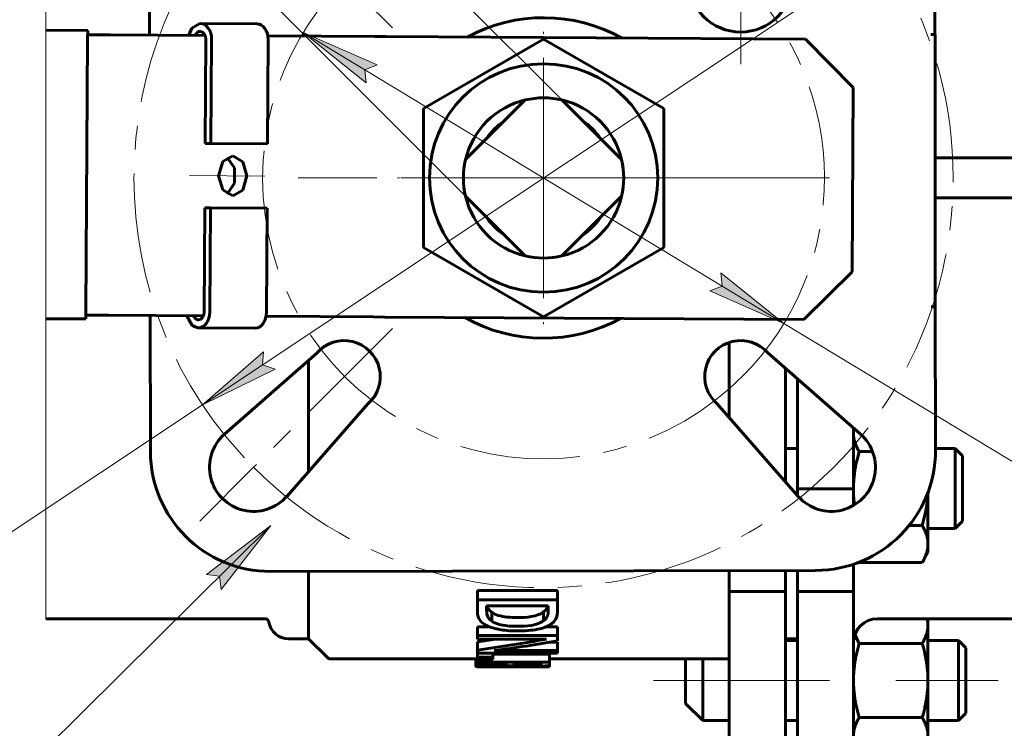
# Model space of a CAD drawing. Header units: millimetres. Extents: x 0 to 594, y 0 to 420.
# Tile 4 of 12: x 222 to 284, y 40 to 85. Entities that reach past the tile are written whole.
import ezdxf

# ---------------------------------------------------------------- set-up
doc = ezdxf.new("R2010")
doc.units = ezdxf.units.MM
for name, pattern in [('K5LT_AXLED', [12, 7.5, -1.5, 1.5, -1.5]), ('K5LT_BASIC', [0]), ('K5LT_THIN', [0]), ('K5LT_THIN_INCLUDED_TO_HATCHING', [0])]:
    doc.linetypes.add(name, pattern=pattern)
doc.layers.add('Системный слой', color=7, linetype='Continuous')
doc.layers.add('Системный слой (1)', color=7, linetype='Continuous', true_color=0x6c6c6c)
doc.styles.add('KDIMTEXTSTYLE', font='txt', dxfattribs={"width": 0.96, "oblique": 15, "height": 5})
doc.styles.add('KTEXTSTYLE', font='txt', dxfattribs={"width": 0.96, "height": 5})
doc.dimstyles.new('KDIMSTYLE (0.50)', dxfattribs={"dimtxt": 5, "dimasz": 1, "dimexe": 2, "dimexo": 0, "dimgap": 1, "dimtad": 1, "dimlfac": 2, "dimtxsty": 'KDIMTEXTSTYLE', "dimsah": 1, "dimcen": 0, "dimdle": 1, "dimadec": 0, "dimazin": 0, "dimtfac": 0.667, "dimtmove": 0, "dimatfit": 3, "dimfxl": 1, "dimtvp": 1, "dimtolj": 1, "dimtzin": 0, "dimarcsym": 0})

# ---------------------------------------------------------------- blocks, each defined once
blk = doc.blocks.new('U38')
at = {"layer": 'Системный слой (1)', "color": 143, "linetype": 'K5LT_BASIC', "lineweight": 60, "true_color": 0x33acca}
for start, end in [(124.42596, 145.57404), (34.42596, 55.57404), (214.42596, 235.57404), (304.42596, 325.57404)]:
    blk.add_arc((255.192, 74.787), 4.323, start, end, dxfattribs=at)
blk = doc.blocks.new('U39')
at = {"layer": 'Системный слой (1)', "color": 143, "linetype": 'K5LT_BASIC', "lineweight": 60, "true_color": 0x33acca}
for start, end in [(103.21167, 166.78833), (13.21167, 76.78833), (193.21167, 256.78833), (283.21167, 346.78833)]:
    blk.add_arc((255.192, 74.787), 5, start, end, dxfattribs=at)
blk = doc.blocks.new('U40')
at = {"layer": 'Системный слой (1)', "color": 7, "linetype": 'K5LT_THIN', "lineweight": 18, "true_color": 0xffffff}
for start, end in [(103.21167, 166.78833), (70, 76.78833), (193.21167, 256.78833), (283.21167, 340)]:
    blk.add_arc((255.192, 74.787), 5, start, end, dxfattribs=at)
blk = doc.blocks.new('U41')
at = {"layer": 'Системный слой (1)', "color": 143, "linetype": 'K5LT_BASIC', "lineweight": 60, "true_color": 0x33acca}
for p, q in [((241.884, 44.787), (251.068, 44.787)), ((255.568, 44.787), (266.781, 44.787))]:
    blk.add_line(p, q, dxfattribs=at)
blk = doc.blocks.new('U42')
at = {"layer": 'Системный слой (1)', "color": 143, "linetype": 'K5LT_BASIC', "lineweight": 60, "true_color": 0x33acca}
for p, q in [((255.302, 47.816), (255.387, 47.932)), ((255.387, 47.932), (255.392, 47.94)), ((255.392, 47.94), (255.393, 47.943)), ((255.393, 47.943), (255.397, 47.949)), ((255.397, 47.949), (255.403, 47.961)), ((255.403, 47.961), (255.416, 47.987)), ((255.416, 47.987), (255.417, 47.989)), ((255.417, 47.989), (255.418, 47.991)), ((255.418, 47.991), (255.42, 47.996)), ((255.42, 47.996), (255.424, 48.006)), ((255.424, 48.006), (255.433, 48.028)), ((255.433, 48.028), (255.443, 48.057)), ((255.443, 48.057), (255.444, 48.059)), ((255.444, 48.061), (255.446, 48.066)), ((255.444, 48.059), (255.444, 48.061)), ((255.446, 48.066), (255.449, 48.075)), ((255.449, 48.075), (255.452, 48.085)), ((255.187, 47.708), (255.302, 47.816))]:
    blk.add_line(p, q, dxfattribs=at)
blk = doc.blocks.new('U43')
at = {"layer": 'Системный слой (1)', "color": 143, "linetype": 'K5LT_BASIC', "lineweight": 60, "true_color": 0x33acca}
for p, q in [((251.671, 48.084), (251.688, 48.027)), ((251.688, 48.027), (251.688, 48.026)), ((251.688, 48.026), (251.689, 48.024)), ((251.689, 48.024), (251.691, 48.019)), ((251.691, 48.019), (251.694, 48.01)), ((251.694, 48.01), (251.701, 47.992)), ((251.701, 47.992), (251.709, 47.973)), ((251.709, 47.973), (251.709, 47.972)), ((251.709, 47.972), (251.71, 47.97)), ((251.71, 47.97), (251.711, 47.966)), ((251.711, 47.966), (251.715, 47.959)), ((251.715, 47.959), (251.721, 47.945)), ((251.721, 47.945), (251.726, 47.937)), ((251.726, 47.937), (251.726, 47.936)), ((251.726, 47.936), (251.727, 47.935)), ((251.727, 47.935), (251.728, 47.932)), ((251.728, 47.932), (251.731, 47.927)), ((251.731, 47.927), (251.737, 47.917)), ((251.737, 47.917), (251.741, 47.909)), ((251.741, 47.909), (251.742, 47.908)), ((251.742, 47.908), (251.742, 47.907)), ((251.742, 47.907), (251.744, 47.905)), ((251.744, 47.905), (251.746, 47.901)), ((251.746, 47.901), (251.751, 47.893)), ((251.751, 47.893), (251.755, 47.888)), ((251.755, 47.888), (251.755, 47.887)), ((251.755, 47.887), (251.755, 47.887)), ((251.755, 47.887), (251.756, 47.885)), ((251.756, 47.885), (251.758, 47.882)), ((251.758, 47.882), (251.762, 47.876)), ((251.762, 47.876), (251.767, 47.87)), ((251.767, 47.87), (251.768, 47.868)), ((251.768, 47.868), (251.772, 47.863)), ((251.772, 47.863), (251.778, 47.854)), ((251.778, 47.854), (251.792, 47.836)), ((251.792, 47.836), (251.823, 47.801)), ((251.823, 47.801), (251.896, 47.734)), ((251.896, 47.734), (251.97, 47.679))]:
    blk.add_line(p, q, dxfattribs=at)
blk = doc.blocks.new('U44')
at = {"layer": 'Системный слой (1)', "color": 143, "linetype": 'K5LT_BASIC', "lineweight": 60, "true_color": 0x33acca}
for p, q in [((251.425, 44.287), (251.39, 44.288)), ((251.461, 44.287), (251.425, 44.287)), ((251.499, 44.287), (251.461, 44.287)), ((251.52, 44.287), (251.499, 44.287)), ((251.532, 44.287), (251.52, 44.287)), ((251.538, 44.287), (251.532, 44.287)), ((251.561, 44.287), (251.538, 44.287)), ((251.637, 44.287), (251.561, 44.287)), ((251.782, 44.288), (251.637, 44.287)), ((251.897, 44.288), (251.782, 44.288)), ((251.948, 44.288), (251.897, 44.288)), ((251.971, 44.288), (251.948, 44.288)), ((251.982, 44.288), (251.971, 44.288)), ((252.126, 44.289), (251.982, 44.288)), ((252.231, 44.289), (252.126, 44.289)), ((252.302, 44.289), (252.231, 44.289)), ((252.35, 44.289), (252.302, 44.289)), ((252.381, 44.289), (252.35, 44.289)), ((252.434, 44.289), (252.381, 44.289)), ((252.456, 44.289), (252.434, 44.289)), ((252.501, 44.289), (252.456, 44.289)), ((252.588, 44.289), (252.501, 44.289)), ((252.761, 44.289), (252.588, 44.289))]:
    blk.add_line(p, q, dxfattribs=at)
blk = doc.blocks.new('U46')
at = {"layer": 'Системный слой (1)', "color": 143, "linetype": 'K5LT_BASIC', "lineweight": 60, "true_color": 0x33acca}
for p, q in [((270.281, 93.691), (270.281, 88.82)), ((270.281, 62.916), (270.281, 55.841))]:
    blk.add_line(p, q, dxfattribs=at)
blk = doc.blocks.new('U48')
at = {"layer": 'Системный слой (1)', "color": 143, "linetype": 'K5LT_BASIC', "lineweight": 60, "true_color": 0x33acca}
for p, q in [((240.531, 63.408), (240.531, 56.483)), ((240.531, 50.239), (240.531, 46.037))]:
    blk.add_line(p, q, dxfattribs=at)
blk = doc.blocks.new('U49')
at = {"layer": 'Системный слой (1)', "color": 143, "linetype": 'K5LT_BASIC', "lineweight": 60, "true_color": 0x33acca}
for p, q in [((251.064, 46.775), (251.831, 46.775)), ((255.318, 46.775), (256.064, 46.775))]:
    blk.add_line(p, q, dxfattribs=at)
blk = doc.blocks.new('U50')
at = {"layer": 'Системный слой (1)', "color": 143, "linetype": 'K5LT_BASIC', "lineweight": 60, "true_color": 0x33acca}
for p, q in [((271.031, 87.521), (271.031, 94.178)), ((271.031, 55.397), (271.031, 62.257))]:
    blk.add_line(p, q, dxfattribs=at)
blk = doc.blocks.new('U53')
at = {"layer": 'Системный слой (1)', "color": 143, "linetype": 'K5LT_BASIC', "lineweight": 60, "true_color": 0x33acca}
for p, q in [((281.332, 53.629), (281.332, 57.448)), ((281.332, 53.368), (281.332, 53.629))]:
    blk.add_line(p, q, dxfattribs=at)
blk = doc.blocks.new('U55')
at = {"layer": 'Системный слой (1)', "color": 143, "linetype": 'K5LT_BASIC', "lineweight": 60, "true_color": 0x33acca}
for p, q in [((281.553, 42.294), (281.553, 45.471)), ((281.553, 41.392), (281.553, 42.294))]:
    blk.add_line(p, q, dxfattribs=at)
blk = doc.blocks.new('U56')
at = {"layer": 'Системный слой (1)', "color": 143, "linetype": 'K5LT_BASIC', "lineweight": 60, "true_color": 0x33acca}
for p, q in [((271.031, 54.986), (271.031, 55.397)), ((271.031, 48.987), (271.031, 50.294))]:
    blk.add_line(p, q, dxfattribs=at)
blk = doc.blocks.new('U57')
at = {"layer": 'Системный слой (1)', "color": 143, "linetype": 'K5LT_BASIC', "lineweight": 60, "true_color": 0x33acca}
for start, end in [(60.83678, 118.45627), (240.54689, 298.74617)]:
    blk.add_arc((255.192, 74.787), 10, start, end, dxfattribs=at)
blk = doc.blocks.new('U59')
at = {"layer": 'Системный слой (1)', "color": 143, "linetype": 'K5LT_BASIC', "lineweight": 60, "true_color": 0x33acca}
for p, q in [((274.531, 54.353), (274.531, 55.397)), ((274.531, 48.987), (274.531, 50.683))]:
    blk.add_line(p, q, dxfattribs=at)
blk = doc.blocks.new('U62')
at = {"layer": 'Системный слой (1)', "color": 143, "linetype": 'K5LT_BASIC', "lineweight": 60, "true_color": 0x33acca}
for p, q in [((274.531, 55.408), (274.539, 55.072)), ((274.539, 55.072), (274.563, 54.736)), ((274.563, 54.736), (274.604, 54.397))]:
    blk.add_line(p, q, dxfattribs=at)
blk = doc.blocks.new('U63')
at = {"layer": 'Системный слой (1)', "color": 143, "linetype": 'K5LT_BASIC', "lineweight": 60, "true_color": 0x33acca}
for p, q in [((274.626, 46.314), (274.694, 46.131)), ((274.694, 46.131), (274.781, 45.94)), ((274.781, 45.94), (274.888, 45.741))]:
    blk.add_line(p, q, dxfattribs=at)
blk = doc.blocks.new('U64')
at = {"layer": 'Системный слой (1)', "color": 143, "linetype": 'K5LT_BASIC', "lineweight": 60, "true_color": 0x33acca}
for p, q in [((274.542, 59.067), (274.534, 58.97)), ((274.555, 59.164), (274.542, 59.067)), ((274.534, 58.97), (274.531, 58.873))]:
    blk.add_line(p, q, dxfattribs=at)
blk = doc.blocks.new('U67')
at = {"layer": 'Системный слой (1)', "color": 143, "linetype": 'K5LT_BASIC', "lineweight": 60, "true_color": 0x33acca}
for p, q in [((279.161, 47.157), (279.137, 47.287)), ((279.176, 47.026), (279.161, 47.157)), ((279.181, 46.896), (279.176, 47.026))]:
    blk.add_line(p, q, dxfattribs=at)
blk = doc.blocks.new('U68')
at = {"layer": 'Системный слой (1)', "color": 143, "linetype": 'K5LT_BASIC', "lineweight": 60, "true_color": 0x33acca}
for p, q in [((279.123, 54.504), (279.176, 55.161)), ((279.007, 53.826), (279.123, 54.504)), ((278.824, 53.099), (279.007, 53.826))]:
    blk.add_line(p, q, dxfattribs=at)
blk = doc.blocks.new('U70')
at = {"layer": 'Системный слой (1)', "color": 143, "linetype": 'K5LT_BASIC', "lineweight": 60, "true_color": 0x33acca}
for p, q in [((233.964, 66.18), (228.045, 66.217)), ((244.551, 66.115), (237.878, 66.156))]:
    blk.add_line(p, q, dxfattribs=at)
blk = doc.blocks.new('U71')
at = {"layer": 'Системный слой (1)', "color": 143, "linetype": 'K5LT_BASIC', "lineweight": 60, "true_color": 0x33acca}
for p, q in [((234.914, 74.925), (235.178, 75.807)), ((235.178, 75.807), (235.805, 76.169)), ((235.805, 76.169), (236.428, 75.799)), ((236.428, 75.799), (236.681, 74.914)), ((235.167, 74.039), (234.914, 74.925)), ((236.681, 74.914), (236.417, 74.032)), ((235.79, 73.669), (235.167, 74.039)), ((236.417, 74.032), (235.79, 73.669))]:
    blk.add_line(p, q, dxfattribs=at)
blk = doc.blocks.new('U72')
at = {"layer": 'Системный слой (1)', "color": 143, "linetype": 'K5LT_BASIC', "lineweight": 60, "true_color": 0x33acca}
for p, q in [((234.072, 83.68), (228.153, 83.717)), ((244.659, 83.615), (237.986, 83.656))]:
    blk.add_line(p, q, dxfattribs=at)
blk = doc.blocks.new('U73')
at = {"layer": 'Системный слой (1)', "color": 143, "linetype": 'K5LT_BASIC', "lineweight": 60, "true_color": 0x33acca}
for p, q in [((235.903, 75.419), (235.451, 76.067)), ((235.91, 74.462), (235.903, 75.419)), ((235.437, 73.776), (235.91, 74.462))]:
    blk.add_line(p, q, dxfattribs=at)
blk = doc.blocks.new('U74')
at = {"layer": 'Системный слой (1)', "color": 143, "linetype": 'K5LT_BASIC', "lineweight": 60, "true_color": 0x33acca}
for p, q in [((233.735, 84.432), (233.233, 84.142)), ((233.233, 84.142), (233.045, 83.686))]:
    blk.add_line(p, q, dxfattribs=at)
blk = doc.blocks.new('U75')
at = {"layer": 'Системный слой (1)', "color": 143, "linetype": 'K5LT_BASIC', "lineweight": 60, "true_color": 0x33acca}
for p, q in [((233.424, 83.684), (233.64, 83.916)), ((233.64, 83.916), (233.732, 83.932))]:
    blk.add_line(p, q, dxfattribs=at)
blk = doc.blocks.new('U76')
at = {"layer": 'Системный слой (1)', "color": 143, "linetype": 'K5LT_BASIC', "lineweight": 60, "true_color": 0x33acca}
for p, q in [((232.937, 66.187), (233.259, 65.573)), ((233.259, 65.573), (233.617, 65.433))]:
    blk.add_line(p, q, dxfattribs=at)
blk = doc.blocks.new('U77')
at = {"layer": 'Системный слой (1)', "color": 143, "linetype": 'K5LT_BASIC', "lineweight": 60, "true_color": 0x33acca}
for p, q in [((233.316, 66.184), (233.529, 65.95)), ((233.529, 65.95), (233.621, 65.933))]:
    blk.add_line(p, q, dxfattribs=at)
blk = doc.blocks.new('U78')
at = {"layer": 'Системный слой (1)', "color": 7, "linetype": 'K5LT_THIN_INCLUDED_TO_HATCHING', "lineweight": 18, "true_color": 0xffffff}
blk.add_line((224.131, 47.287), (224.131, 102.287), dxfattribs=at)
blk = doc.blocks.new('U79')
at = {"layer": 'Системный слой (1)', "color": 30, "linetype": 'K5LT_AXLED', "lineweight": 18, "true_color": 0xff8000}
for q in [(255.192, 83.912), (246.067, 74.787), (264.317, 74.787), (255.192, 65.662)]:
    blk.add_line((255.192, 74.787), q, dxfattribs=at)
blk = doc.blocks.new('U80')
at = {"layer": 'Системный слой (1)', "color": 30, "linetype": 'K5LT_AXLED', "lineweight": 18, "true_color": 0xff8000}
for q in [(267.498, 92.39), (262.248, 87.14), (272.748, 87.14), (267.498, 81.89)]:
    blk.add_line((267.498, 87.14), q, dxfattribs=at)
blk = doc.blocks.new('U81')
at = {"layer": 'Системный слой (1)', "color": 30, "linetype": 'K5LT_AXLED', "lineweight": 18, "true_color": 0xff8000}
for p, q in [((242.75, 87.14), (235.653, 94.185)), ((245.766, 84.146), (242.75, 87.14))]:
    blk.add_line(p, q, dxfattribs=at)
for start, end in [(315.20916, 135.20916), (135.20916, 315.20916)]:
    blk.add_arc((255.192, 74.787), 17.533, start, end, dxfattribs=at)
blk = doc.blocks.new('U82')
at = {"layer": 'Системный слой (1)', "color": 30, "linetype": 'K5LT_AXLED', "lineweight": 18, "true_color": 0xff8000}
for p, q in [((245.766, 65.385), (237.093, 56.734)), ((237.093, 56.734), (233.73, 53.38))]:
    blk.add_line(p, q, dxfattribs=at)
for start, end in [(44.92594, 224.92594), (224.92594, 44.92594)]:
    blk.add_arc((255.192, 74.787), 25.564, start, end, dxfattribs=at)
blk = doc.blocks.new('D11')
at = {"layer": 'Системный слой (1)'}
for points in [[(272.68, 85.627), (276.479, 88.944), (271.951, 86.723), (272.732, 86.452)], [(233.906, 60.631), (238.434, 62.852), (237.653, 63.123), (237.705, 63.948)]]:
    blk.add_hatch(color=7, dxfattribs=at).paths.add_polyline_path(points)
at = {"layer": 'Системный слой (1)', "color": 7, "linetype": 'K5LT_THIN', "lineweight": 18, "true_color": 0xffffff}
for p, q in [((276.479, 88.944), (233.906, 60.631)), ((271.951, 86.723), (276.479, 88.944)), ((276.479, 88.944), (272.68, 85.627)), ((272.732, 86.452), (271.951, 86.723)), ((272.68, 85.627), (272.732, 86.452)), ((233.906, 60.631), (237.705, 63.948)), ((237.705, 63.948), (237.653, 63.123)), ((238.434, 62.852), (233.906, 60.631)), ((237.653, 63.123), (238.434, 62.852)), ((233.906, 60.631), (209.33, 44.287)), ((209.33, 44.287), (191.736, 44.287))]:
    blk.add_line(p, q, dxfattribs=at)
blk.add_wipeout([(193.736, 45.287), (193.736, 52.669), (206.786, 52.669), (206.786, 45.287)]).dxf.layer = 'Системный слой (1)'
at = {"layer": 'Системный слой (1)', "color": 7, "char_height": 5, "attachment_point": 1, "style": 'KTEXTSTYLE'}
for s, insert in [('\\fArial|b0|c204|p34;\\H5.0;\\W1.000;\\Q15;\\fGOST Type AU|b0|i0|c204|p34;\\Q15;\\W0.960;⌀', (193.736, 51.875)), ('\\fArial|b0|c204|p34;\\H5.0;\\W1.000;\\Q15;\\fGOST Type AU|b0|i0|c204|p34;\\Q15;\\W0.960;102', (197.043, 51.875))]:
    blk.add_mtext(s, dxfattribs=dict(at, insert=insert))
blk = doc.blocks.new('KDIMARROW_01')
at = {"layer": 'Системный слой'}
blk.add_hatch(color=0, dxfattribs=at).paths.add_polyline_path([(0, 0), (-5, 0.658), (-4.5, 0), (-5, -0.658)])
at = {"layer": 'Системный слой', "color": 0, "linetype": 'K5LT_THIN', "lineweight": 18}
for p, q in [((-4.5, 0), (-5, 0.658)), ((-5, 0.658), (0, 0)), ((0, 0), (-5, -0.658)), ((-5, -0.658), (-4.5, 0))]:
    blk.add_line(p, q, dxfattribs=at)
at = {"layer": 'Системный слой (1)', "color": 0, "linetype": 'K5LT_THIN', "lineweight": 18}
blk.add_line((255.192, 74.787), (254.692, 74.787), dxfattribs=at)
blk = doc.blocks.new('D12')
at = {"layer": 'Системный слой (1)'}
for points in [[(244.811, 81.839), (240.192, 83.865), (244.129, 80.713), (244.042, 81.535)], [(270.193, 65.71), (266.256, 68.862), (266.343, 68.039), (265.574, 67.735)]]:
    blk.add_hatch(color=7, dxfattribs=at).paths.add_polyline_path(points)
at = {"layer": 'Системный слой (1)', "color": 7, "linetype": 'K5LT_THIN', "lineweight": 18, "true_color": 0xffffff}
for p, q in [((240.192, 83.865), (244.811, 81.839)), ((244.129, 80.713), (240.192, 83.865)), ((240.192, 83.865), (270.193, 65.71)), ((244.811, 81.839), (244.042, 81.535)), ((244.042, 81.535), (244.129, 80.713)), ((266.343, 68.039), (266.256, 68.862)), ((266.256, 68.862), (270.193, 65.71)), ((265.574, 67.735), (266.343, 68.039)), ((270.193, 65.71), (265.574, 67.735)), ((270.193, 65.71), (299.782, 47.803)), ((299.782, 47.803), (315.259, 47.803))]:
    blk.add_line(p, q, dxfattribs=at)
blk.add_wipeout([(301.782, 48.803), (301.782, 56.185), (312.8, 56.185), (312.8, 48.803)]).dxf.layer = 'Системный слой (1)'
at = {"layer": 'Системный слой (1)', "color": 7, "char_height": 5, "attachment_point": 1, "style": 'KTEXTSTYLE'}
for s, insert in [('\\fArial|b0|c204|p34;\\H5.0;\\W1.000;\\Q15;\\fGOST Type AU|b0|i0|c204|p34;\\Q15;\\W0.960;⌀', (301.782, 55.391)), ('\\fArial|b0|c204|p34;\\H5.0;\\W1.000;\\Q15;\\fGOST Type AU|b0|i0|c204|p34;\\Q15;\\W0.960;70', (305.089, 55.391))]:
    blk.add_mtext(s, dxfattribs=dict(at, insert=insert))
blk = doc.blocks.new('D13')
at = {"layer": 'Системный слой (1)'}
for points in [[(223.3, 112.69), (227.301, 115.76), (226.482, 115.872), (226.37, 116.691)], [(214.22, 102.679), (217.29, 106.68), (213.289, 103.61), (214.108, 103.498)]]:
    blk.add_hatch(color=7, dxfattribs=at).paths.add_polyline_path(points)
at = {"layer": 'Системный слой (1)', "color": 7, "linetype": 'K5LT_THIN', "lineweight": 18, "true_color": 0xffffff}
for p, q in [((223.3, 112.69), (228.25, 117.64)), ((226.37, 116.691), (223.3, 112.69)), ((226.482, 115.872), (226.37, 116.691)), ((223.3, 112.69), (227.301, 115.76)), ((227.301, 115.76), (226.482, 115.872)), ((256.335, 79.655), (221.886, 114.104)), ((217.29, 106.68), (223.3, 112.69)), ((250.325, 73.645), (215.876, 108.094)), ((217.29, 106.68), (213.289, 103.61)), ((214.22, 102.679), (217.29, 106.68)), ((213.289, 103.61), (214.108, 103.498)), ((214.108, 103.498), (214.22, 102.679))]:
    blk.add_line(p, q, dxfattribs=at)
blk.add_wipeout([(203.978, 94.782), (198.758, 100.002), (207.465, 108.708), (212.684, 103.488)]).dxf.layer = 'Системный слой (1)'
for p, q in [((217.29, 106.68), (203.271, 92.661)), ((217.29, 106.68), (212.34, 101.73)), ((199.32, 99.44), (202.855, 102.976)), ((202.855, 102.976), (206.391, 99.44)), ((202.855, 95.904), (199.32, 99.44)), ((206.391, 99.44), (202.855, 95.904))]:
    blk.add_line(p, q, dxfattribs=at)
at = {"layer": 'Системный слой (1)', "color": 7, "insert": (203.36, 103.481), "char_height": 5, "attachment_point": 1, "rotation": 45, "style": 'KTEXTSTYLE'}
blk.add_mtext('\\fArial|b0|c204|p34;\\H5.0;\\W1.000;\\Q15;\\fGOST Type AU|b0|i0|c204|p34;\\Q15;\\W0.960;17', dxfattribs=at)
blk = doc.blocks.new('U83')
at = {"layer": 'Системный слой (1)'}
blk.add_hatch(color=7, dxfattribs=at).paths.add_polyline_path([(235.078, 49.114), (238.168, 53.099), (234.152, 50.049), (234.97, 49.933)])
at = {"layer": 'Системный слой (1)', "color": 7, "linetype": 'K5LT_THIN', "lineweight": 18, "true_color": 0xffffff}
for p, q in [((211.851, 27.046), (238.168, 53.099)), ((234.152, 50.049), (238.168, 53.099)), ((238.168, 53.099), (235.078, 49.114)), ((234.97, 49.933), (234.152, 50.049)), ((235.078, 49.114), (234.97, 49.933)), ((211.851, 27.046), (186.187, 27.046))]:
    blk.add_line(p, q, dxfattribs=at)
at = {"layer": 'Системный слой (1)', "color": 7, "insert": (188.187, 34.634), "char_height": 5, "attachment_point": 1, "style": 'KTEXTSTYLE'}
blk.add_mtext('\\fArial|b0|c204|p34;\\H5.0;\\W1.000;\\Q15;\\fGOST Type AU|b0|i0|c204|p34;\\Q15;\\W0.960;ISO 5211', dxfattribs=at)

msp = doc.modelspace()

# ---------------------------------------------------------------- linework, layer by layer
at = {"layer": 'Системный слой (1)', "color": 143, "linetype": 'K5LT_BASIC', "lineweight": 60, "true_color": 0x33acca}
for p, q in [((230.593, 91.7208), (230.6076, 83.7014)), ((279.6076, 83.7405), (279.5929, 91.81)), ((233.7701, 84.4319), (233.7347, 84.4322)), ((233.7701, 84.4319), (237.3055, 84.4101)), ((226.7407, 83.989), (224.1309, 84.0051)), ((226.7376, 83.489), (226.7407, 83.989)), ((226.739, 83.7253), (228.1532, 83.7166)), ((233.7316, 83.9322), (233.767, 83.9319)), ((245.3661, 83.6104), (244.659, 83.6147)), ((245.3661, 83.6104), (271.5372, 83.4489)), ((279.6385, 83.7405), (279.3576, 83.7405)), ((279.6385, 66.7405), (279.6385, 83.7405)), ((226.7376, 83.489), (226.6327, 66.4894)), ((234.1174, 83.4298), (234.0773, 76.9299)), ((234.4309, 76.9277), (234.471, 83.4276)), ((238.0065, 83.4058), (237.9664, 76.9059)), ((247.6925, 79.1175), (255.1925, 83.4476)), ((255.1925, 83.4476), (262.6925, 79.1175)), ((271.5372, 83.4489), (274.5186, 80.4305)), ((274.5186, 80.4305), (274.4477, 68.9307)), ((250.3248, 75.9301), (254.0497, 79.655)), ((256.3352, 79.655), (260.0602, 75.9301)), ((247.6925, 70.4572), (247.6925, 79.1175)), ((262.6925, 79.1175), (262.6925, 70.4572)), ((234.0773, 76.9299), (234.4309, 76.9277)), ((237.9664, 76.9059), (234.4309, 76.9277)), ((288.1309, 76.0373), (279.6385, 76.0373)), ((254.0497, 69.9197), (250.3248, 73.6446)), ((260.0602, 73.6446), (256.3352, 69.9197)), ((279.6385, 73.5373), (288.1309, 73.5373)), ((234.0126, 66.4301), (234.0527, 72.93)), ((234.0527, 72.93), (234.4062, 72.9278)), ((234.3661, 66.4279), (234.4062, 72.9278)), ((234.4062, 72.9278), (237.9417, 72.906)), ((237.9417, 72.906), (237.9016, 66.4061)), ((255.1925, 66.1271), (247.6925, 70.4572)), ((262.6925, 70.4572), (255.1925, 66.1271)), ((274.4477, 68.9307), (271.4292, 65.9493)), ((226.6296, 65.9894), (226.6327, 66.4894)), ((279.3885, 66.7405), (279.6385, 66.7405)), ((279.6548, 57.8101), (279.6385, 66.7405)), ((224.1309, 66.0048), (226.6296, 65.9894)), ((228.0453, 66.2169), (226.6311, 66.2256)), ((230.6394, 66.2009), (230.6548, 57.7209)), ((233.6206, 65.9325), (233.6559, 65.9323)), ((245.2581, 66.1107), (244.551, 66.1151)), ((271.4292, 65.9493), (245.2581, 66.1107)), ((233.6175, 65.4325), (233.6528, 65.4323)), ((237.1883, 65.4105), (233.6528, 65.4323)), ((266.7809, 64.5237), (266.7809, 59.8306)), ((235.2792, 58.8016), (241.0431, 63.8576)), ((269.1957, 63.8679), (274.946, 58.8211)), ((244.2263, 60.6936), (239.1795, 54.9433)), ((271.0878, 54.9208), (266.0317, 60.6847)), ((274.5309, 55.3966), (274.5309, 59.1855)), ((270.2809, 57.9084), (271.0309, 57.9084)), ((279.6546, 57.9084), (280.872, 57.9084)), ((281.3321, 57.4483), (280.872, 57.9084)), ((280.872, 57.9084), (280.872, 53.2272)), ((275.7232, 57.7178), (274.8882, 57.7178)), ((274.5309, 55.3966), (271.0309, 55.3966)), ((279.1809, 55.1727), (279.1809, 51.9443)), ((278.8236, 53.099), (278.0015, 53.099)), ((279.1809, 52.9084), (280.872, 52.9084)), ((281.3321, 53.3685), (280.872, 52.9084)), ((280.872, 53.2272), (280.872, 52.9084)), ((279.1809, 51.9443), (279.1809, 51.4084)), ((279.1809, 51.4084), (278.8236, 50.7896)), ((274.8775, 50.8082), (274.8882, 50.7896)), ((274.8775, 50.8081), (274.8882, 50.7896)), ((278.8236, 50.7896), (274.8882, 50.7896)), ((238.1685, 50.2346), (272.1684, 50.2964)), ((266.7809, 50.2866), (266.7809, 48.987)), ((270.2809, 50.293), (270.2809, 48.987)), ((251.0601, 49.0431), (256.0601, 49.0431)), ((251.0612, 48.4622), (251.0601, 49.0431)), ((256.0612, 48.4622), (256.0601, 49.0431)), ((266.7809, 48.987), (270.2809, 48.987)), ((266.7809, 48.987), (266.7809, 37.0029)), ((270.2809, 48.987), (270.2809, 37.0029)), ((274.5309, 48.987), (271.0309, 48.987)), ((271.0309, 37.0029), (271.0309, 48.987)), ((274.5309, 37.0029), (274.5309, 48.987)), ((256.0612, 48.4622), (251.0612, 48.4622)), ((251.0612, 48.4622), (251.0623, 47.8218)), ((251.6377, 47.8111), (251.6372, 48.0845)), ((251.6372, 48.0845), (255.4865, 48.0845)), ((255.4865, 48.0845), (255.487, 47.8111)), ((256.0623, 47.8283), (256.0612, 48.4622)), ((251.9712, 47.1263), (251.9702, 47.6786)), ((255.1883, 47.1546), (255.1873, 47.7075)), ((224.1309, 47.2873), (237.8019, 47.2873)), ((251.0652, 46.2404), (251.0642, 46.7752)), ((256.0652, 46.2404), (256.0642, 46.7752)), ((288.1309, 47.2873), (276.0309, 47.2873)), ((279.1809, 47.2873), (279.1809, 46.8957)), ((279.1809, 46.8957), (279.1809, 43.4316)), ((251.0652, 46.2404), (251.0656, 46.0148)), ((256.0652, 46.2404), (251.0652, 46.2404)), ((256.0658, 45.9028), (256.0652, 46.2404)), ((239.2809, 46.0373), (240.5309, 46.0373)), ((240.5309, 46.0373), (241.7077, 44.8606)), ((251.0656, 46.0148), (255.3768, 46.0148)), ((251.0659, 45.848), (252.2096, 46.0148)), ((251.0669, 45.33), (251.0659, 45.848)), ((255.5428, 45.8139), (256.066, 45.8139)), ((256.0669, 45.2965), (256.066, 45.8139)), ((270.2809, 46.0373), (271.0309, 46.0373)), ((270.2809, 45.9316), (271.0309, 45.9316)), ((278.8236, 45.741), (274.8882, 45.741)), ((279.1809, 45.9316), (281.0928, 45.9316)), ((281.0928, 45.9316), (281.0928, 42.038)), ((281.5529, 45.4715), (281.0928, 45.9316)), ((251.0669, 45.33), (251.0672, 45.1399)), ((251.0677, 44.887), (251.0672, 45.1399)), ((251.0672, 45.1399), (256.0672, 45.1399)), ((252.0239, 44.887), (251.0677, 44.887)), ((251.0677, 44.887), (251.0679, 44.7367)), ((252.0239, 44.887), (252.0234, 45.1399)), ((252.0236, 45.071), (255.5673, 45.071)), ((252.0242, 44.7367), (252.0239, 44.887)), ((256.0669, 45.2965), (252.1083, 45.2965)), ((255.5683, 44.5663), (255.5673, 45.071)), ((256.0672, 45.1399), (256.0669, 45.2965)), ((250.9739, 44.3149), (250.973, 44.7873)), ((251.0679, 44.7367), (252.0242, 44.7367)), ((251.0682, 44.5663), (251.0679, 44.7367)), ((255.5683, 44.5663), (251.0682, 44.5663)), ((251.0682, 44.5663), (251.0684, 44.4909)), ((251.0687, 44.32), (251.0684, 44.4909)), ((251.0684, 44.4909), (252.8589, 44.4909)), ((251.0687, 44.32), (251.0687, 44.2939)), ((251.3897, 44.2875), (251.3896, 44.3005)), ((251.4996, 44.2873), (255.5688, 44.2873)), ((255.5688, 44.2891), (252.7608, 44.2891)), ((252.8589, 44.4909), (252.859, 44.4191)), ((253.3586, 44.4345), (253.3585, 44.4909)), ((253.3585, 44.4909), (255.0506, 44.4909)), ((253.5921, 44.3653), (253.5919, 44.4909)), ((254.8976, 44.3674), (254.8974, 44.4909)), ((255.0506, 44.4909), (255.0507, 44.4278)), ((255.5685, 44.431), (255.5683, 44.5663)), ((255.5688, 44.2891), (255.5685, 44.431)), ((255.5688, 44.2873), (255.5688, 44.2891)), ((264.0529, 44.7873), (264.0529, 42.6372)), ((265.1279, 42.038), (265.1279, 44.7873)), ((279.1809, 43.4316), (279.1809, 39.9675)), ((264.0529, 42.6372), (264.0529, 42.0066)), ((264.0529, 42.0066), (265.1279, 40.9316)), ((265.1279, 40.9316), (265.1279, 42.038)), ((281.0928, 42.038), (281.0928, 40.9316)), ((281.5529, 41.3917), (281.0928, 40.9316)), ((265.1279, 40.9316), (266.7809, 40.9316)), ((270.2809, 40.9316), (271.0309, 40.9316)), ((278.8236, 41.1222), (274.8882, 41.1222)), ((279.1809, 40.9316), (281.0928, 40.9316))]:
    msp.add_line(p, q, dxfattribs=at)
at = {"layer": 'Системный слой (1)', "color": 30, "linetype": 'K5LT_AXLED', "lineweight": 18, "true_color": 0xff8000}
for p, q in [((237.7973, 74.9069), (233.0903, 74.9359)), ((268.7809, 74.7873), (239.8844, 74.7873)), ((273.0309, 74.7873), (268.2809, 74.7873)), ((268.7809, 43.4316), (262.0529, 43.4316)), ((273.0309, 43.4316), (268.2809, 43.4316)), ((283.5529, 43.4316), (277.1809, 43.4316))]:
    msp.add_line(p, q, dxfattribs=at)
at = {"layer": 'Системный слой (1)', "color": 143, "linetype": 'K5LT_BASIC', "lineweight": 60, "true_color": 0x33acca}
msp.add_circle((255.1925, 74.7873), 7.125, dxfattribs=at)
for centre, radius, start, end in [((267.4982, 87.1398), 3.25, 180, 90), ((255.1925, 74.7873), 5, 76.788331, 103.211669), ((255.1925, 74.7873), 5, 166.788331, 193.211669), ((255.1925, 74.7873), 5, 346.788331, 13.211669), ((255.1925, 74.7873), 5, 256.788331, 283.211669), ((242.7495, 62.3911), 2.25, 311.023913, 139.322034), ((267.4982, 62.3911), 2.25, 41.023913, 229.322034), ((237.0926, 56.7342), 2.75, 131.25697, 319.364719), ((273.1551, 56.7342), 2.75, 221.25697, 49.364719), ((272.1548, 57.7964), 7.5, 270.104249, 0.104249), ((238.1548, 57.7345), 7.5, 180.104249, 270.104249), ((237.8019, 47.0373), 0.25, 9.594068, 90), ((239.2809, 47.2873), 1.25, 189.594068, 270), ((276.0309, 45.7873), 1.5, 90, 180), ((241.8844, 45.0373), 0.25, 225, 270)]:
    msp.add_arc(centre, radius, start, end, dxfattribs=at)
for centre, major_axis, ratio, start_param, end_param in [((233.7639, 83.432), (0.0062, 1), 0.7071068, 4.712389, 6.2831853), ((237.2994, 83.4101), (0.0062, 1), 0.7071068, 4.712389, 6.2831853), ((233.7639, 83.432), (0.0031, 0.5), 0.7071068, 4.712389, 6.2831853), ((233.659, 66.4323), (-0.0062, -1), 0.7071068, 0, 1.5707963), ((233.659, 66.4323), (-0.0031, -0.5), 0.7071068, 0, 1.5707963), ((237.1945, 66.4105), (0.0062, 1), 0.7071068, 3.1415927, 4.712389), ((235.6057, 74.7873), (59.436, -0.0387), 0.5131564, -1.3073047, -1.2313556), ((236.7589, 74.7873), (59.9569, -0.0381), 0.5086987, -1.311585, -1.2426183), ((249.2379, 74.7873), (38.3987, -0.1194), 0.7942915, 4.7625552, 4.8093023), ((250.2385, 74.7873), (37.3086, -0.1368), 0.8174978, 4.7376421, 4.7901945)]:
    msp.add_ellipse(centre, major_axis=major_axis, ratio=ratio, start_param=start_param, end_param=end_param, dxfattribs=at)
for points in [[(274.5309, 58.8725), (274.5309, 58.3366), (274.8882, 57.7178)], [(274.8882, 57.7178), (274.5309, 56.4802), (274.5309, 55.4084)], [(279.1809, 51.9443), (279.1809, 52.4802), (278.8236, 53.099)], [(278.8236, 50.7896), (279.1809, 51.4084), (279.1809, 51.9443)], [(278.8236, 45.741), (279.1809, 46.3598), (279.1809, 46.8957)], [(274.8882, 45.741), (274.5309, 44.5034), (274.5309, 43.4316)], [(279.1809, 43.4316), (279.1809, 44.5034), (278.8236, 45.741)], [(274.5309, 43.4316), (274.5309, 42.3598), (274.8882, 41.1222)], [(278.8236, 41.1222), (279.1809, 42.3598), (279.1809, 43.4316)], [(274.8882, 41.1222), (274.5309, 40.5034), (274.5309, 39.9675)], [(279.1809, 39.9675), (279.1809, 40.5034), (278.8236, 41.1222)]]:
    msp.add_rational_spline(points, [1, 1.0379548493, 1], degree=2, dxfattribs=at)
for points, knots in [([(251.0623, 47.8218), (251.0626, 47.6715), (251.0759, 47.5099), (251.151, 47.2909), (251.2022, 47.1813), (251.3822, 47.0202), (251.4221, 46.9886), (251.465, 46.958)], [-0.61020342, -0.61020342, -0.61020342, -0.61020342, -0.2562094, -0.2562094, -0.05179383, -0.05179383, 0, 0, 0, 0]), ([(251.9712, 47.1263), (251.792, 47.2448), (251.7335, 47.3601), (251.6556, 47.5399), (251.638, 47.6776), (251.6377, 47.8111)], [-0.2487761, -0.2487761, -0.2487761, -0.2487761, -0.17168422, -0.17168422, 0, 0, 0, 0]), ([(251.9702, 47.6786), (252.0725, 47.6068), (252.2002, 47.5458), (252.5511, 47.4366), (252.7481, 47.4074), (253.1137, 47.3676), (253.3437, 47.3591), (253.5672, 47.3591)], [0, 0, 0, 0, 0.11786323, 0.11786323, 0.26306722, 0.26306722, 0.47299955, 0.47299955, 0.47299955, 0.47299955]), ([(253.5672, 47.3591), (253.8568, 47.3591), (254.1509, 47.375), (254.5895, 47.4481), (254.7447, 47.4874), (255.0044, 47.5875), (255.1056, 47.6439), (255.1873, 47.7075)], [0, 0, 0, 0, 0.17372231, 0.17372231, 0.28388893, 0.28388893, 0.38493851, 0.38493851, 0.38493851, 0.38493851]), ([(255.487, 47.8111), (255.487, 47.7798), (255.4862, 47.7506), (255.4827, 47.6935), (255.48, 47.666), (255.4716, 47.6041), (255.4653, 47.5722), (255.4532, 47.5245), (255.4478, 47.5067), (255.4379, 47.4779), (255.4335, 47.4662), (255.4251, 47.4458), (255.4211, 47.4369), (255.4172, 47.4286), (255.417, 47.4282), (255.3703, 47.33), (255.295, 47.239), (255.1883, 47.1546)], [-0.21679095, -0.21679095, -0.21679095, -0.21679095, -0.20481873, -0.20481873, -0.19159288, -0.19159288, -0.17235421, -0.17235421, -0.1584389, -0.1584389, -0.14705888, -0.14705888, -0.13624919, -0.13624919, -0.13567863, -0.13567863, 0, 0, 0, 0]), ([(255.6668, 46.9543), (255.7294, 46.9971), (255.7824, 47.043), (255.8627, 47.1287), (255.8931, 47.1677), (255.9225, 47.2122), (255.9257, 47.217), (255.9383, 47.2369), (255.9481, 47.2533), (255.9667, 47.2878), (255.9753, 47.3054), (255.9929, 47.3466), (256.0019, 47.3707), (256.0196, 47.4277), (256.0282, 47.4613), (256.0438, 47.5419), (256.0506, 47.5901), (256.0583, 47.6804), (256.0603, 47.7167), (256.0621, 47.7782), (256.0624, 47.8032), (256.0623, 47.8283)], [-0.74951537, -0.74951537, -0.74951537, -0.74951537, -0.55449954, -0.55449954, -0.40040892, -0.40040892, -0.38166355, -0.38166355, -0.32332089, -0.32332089, -0.27215949, -0.27215949, -0.21493189, -0.21493189, -0.15112668, -0.15112668, -0.07920327, -0.07920327, -0.03212407, -0.03212407, 0, 0, 0, 0]), ([(251.465, 46.958), (251.5618, 46.8924), (251.6771, 46.834), (251.9487, 46.7298), (252.1016, 46.6857), (252.4726, 46.6029), (252.7739, 46.5511), (253.3131, 46.5249), (253.4368, 46.5222), (253.5606, 46.5222)], [-0.72700422, -0.72700422, -0.72700422, -0.72700422, -0.52863731, -0.52863731, -0.32617914, -0.32617914, -0.07432481, -0.07432481, 0, 0, 0, 0]), ([(253.5682, 46.8131), (253.3485, 46.8131), (253.1225, 46.8211), (252.7605, 46.8588), (252.5672, 46.8864), (252.211, 46.9916), (252.0776, 47.0531), (251.9712, 47.1263)], [-0.46574229, -0.46574229, -0.46574229, -0.46574229, -0.26376161, -0.26376161, -0.12221073, -0.12221073, 0, 0, 0, 0]), ([(253.5606, 46.5222), (253.7867, 46.5222), (254.0137, 46.5299), (254.4349, 46.5658), (254.6278, 46.5919), (254.9881, 46.6662), (255.2399, 46.7287), (255.5461, 46.879), (255.6095, 46.9156), (255.6668, 46.9543)], [-0.76666692, -0.76666692, -0.76666692, -0.76666692, -0.51740392, -0.51740392, -0.29053615, -0.29053615, -0.06641061, -0.06641061, 0, 0, 0, 0]), ([(255.1883, 47.1546), (255.102, 47.0887), (254.994, 47.0309), (254.7281, 46.9343), (254.5776, 46.898), (254.1471, 46.8284), (253.8553, 46.8131), (253.5682, 46.8131)], [-0.38461444, -0.38461444, -0.38461444, -0.38461444, -0.27807875, -0.27807875, -0.17227588, -0.17227588, 0, 0, 0, 0]), ([(251.3897, 44.2875), (251.2694, 44.2879), (251.1777, 44.2891), (251.0562, 44.2939), (251.004, 44.2975), (250.9768, 44.3087), (250.9739, 44.3116), (250.9739, 44.3149)], [-0.36942223, -0.36942223, -0.36942223, -0.36942223, -0.19278714, -0.19278714, -0.04584865, -0.04584865, 0, 0, 0, 0]), ([(253.0269, 44.3693), (253.0853, 44.3578), (253.164, 44.3482), (253.3678, 44.333), (253.4839, 44.3277), (253.7445, 44.3197), (253.9007, 44.3173), (254.1589, 44.3154), (254.2531, 44.3151), (254.3471, 44.3151)], [-0.32897004, -0.32897004, -0.32897004, -0.32897004, -0.24122437, -0.24122437, -0.15716686, -0.15716686, -0.05641473, -0.05641473, 0, 0, 0, 0]), ([(253.5921, 44.3653), (253.5451, 44.3687), (253.5056, 44.3726), (253.4287, 44.3835), (253.4111, 44.3897), (253.3708, 44.4048), (253.3586, 44.4193), (253.3586, 44.4345)], [-0.12535384, -0.12535384, -0.12535384, -0.12535384, -0.11212755, -0.11212755, -0.09310279, -0.09310279, 0, 0, 0, 0]), ([(254.2996, 44.3481), (254.2151, 44.3481), (254.1296, 44.3485), (253.9986, 44.35), (253.9551, 44.3507), (253.9072, 44.3517), (253.8991, 44.3519), (253.8708, 44.3526), (253.8515, 44.3531), (253.7414, 44.3563), (253.661, 44.3601), (253.5921, 44.3653)], [-0.13839373, -0.13839373, -0.13839373, -0.13839373, -0.09943311, -0.09943311, -0.07697979, -0.07697979, -0.07228545, -0.07228545, -0.06023322, -0.06023322, 0, 0, 0, 0]), ([(254.8976, 44.3674), (254.8634, 44.3637), (254.8232, 44.3606), (254.7585, 44.3569), (254.7412, 44.3561), (254.708, 44.3546), (254.692, 44.354), (254.6668, 44.3532), (254.6572, 44.3528), (254.6395, 44.3523), (254.6314, 44.3521), (254.5626, 44.3502), (254.499, 44.3492), (254.3897, 44.3483), (254.3447, 44.3481), (254.2996, 44.3481)], [-0.12088961, -0.12088961, -0.12088961, -0.12088961, -0.09563329, -0.09563329, -0.08630908, -0.08630908, -0.07735517, -0.07735517, -0.07165548, -0.07165548, -0.06655407, -0.06655407, -0.02704809, -0.02704809, 0, 0, 0, 0]), ([(254.3471, 44.3151), (254.4473, 44.3151), (254.5486, 44.3154), (254.7339, 44.3171), (254.8187, 44.3183), (254.9552, 44.3215), (255.0953, 44.3248), (255.2685, 44.3359), (255.3015, 44.3384), (255.3316, 44.3412)], [-0.5327478, -0.5327478, -0.5327478, -0.5327478, -0.33488168, -0.33488168, -0.15905862, -0.15905862, -0.03330872, -0.03330872, 0, 0, 0, 0]), ([(255.0507, 44.4278), (255.0507, 44.4234), (255.0498, 44.4194), (255.0455, 44.4095), (255.0405, 44.4043), (255.0317, 44.3981), (255.0285, 44.3962), (255.0222, 44.393), (255.0191, 44.3917), (255.0143, 44.3897), (255.0125, 44.3891), (254.9885, 44.3805), (254.9523, 44.3735), (254.8976, 44.3674)], [-0.10526646, -0.10526646, -0.10526646, -0.10526646, -0.09648821, -0.09648821, -0.08052836, -0.08052836, -0.07239502, -0.07239502, -0.06456851, -0.06456851, -0.05989169, -0.05989169, 0, 0, 0, 0]), ([(255.3316, 44.3412), (255.4156, 44.3489), (255.4774, 44.358), (255.5444, 44.3797), (255.5583, 44.394), (255.5674, 44.4169), (255.5685, 44.4239), (255.5685, 44.431)], [-0.26771285, -0.26771285, -0.26771285, -0.26771285, -0.153249, -0.153249, -0.04399336, -0.04399336, 0, 0, 0, 0])]:
    msp.add_open_spline(points, degree=3, knots=knots, dxfattribs=at)

# ---------------------------------------------------------------- block references
at = {"layer": 'Системный слой (1)'}
for name in ['U78', 'U82', 'U81', 'U50', 'U46', 'U80', 'U57', 'U74', 'U72', 'U75', 'U79', 'U39', 'U40', 'U38', 'U71', 'U73', 'U70', 'U76', 'U77', 'U48', 'U64', 'U53', 'U56', 'U62', 'U59', 'U68', 'U43', 'U42', 'U49', 'U67', 'U63', 'U55', 'U41', 'U44']:
    msp.add_blockref(name, (0, 0), dxfattribs=at)

# ---------------------------------------------------------------- next in the draw order: dimensions: what is measured, and where the dimension line sits
at = {"layer": 'Системный слой (1)', "color": 7}
dim = msp.add_diameter_dim_2p(p1=(297.7658, 103.0997), p2=(212.6192, 46.4749), dimstyle='KDIMSTYLE (0.50)', override={"dimtih": 1, "dimtoh": 1, "dimpost": '\\fGOST Type AU|b0|c204|p34;\\H5.0;\\W0.960;\\Q15;<>', "dimblk1": 'KDIMARROW_01', "dimblk2": 'KDIMARROW_01', "dimclrt": 7, "dimtol": 1, "dimtp": 0, "dimtm": 0, "dimtdec": 5, "dimtmove": 1, "dimatfit": 2, "dimtolj": 1}, dxfattribs=at)
dim.commit()
dim.dimension.update_dxf_attribs({"geometry": 'D11', "text_midpoint": (207.3298, 44.2874), "dimtype": 163})

# ---------------------------------------------------------------- next in the draw order: dimensions: what is measured, and where the dimension line sits
dim = msp.add_diameter_dim_2p(p1=(225.192, 92.9428), p2=(285.1929, 56.6319), dimstyle='KDIMSTYLE (0.50)', override={"dimtih": 1, "dimtoh": 1, "dimpost": '\\fGOST Type AU|b0|c204|p34;\\H5.0;\\W0.960;\\Q15;<>', "dimblk1": 'KDIMARROW_01', "dimblk2": 'KDIMARROW_01', "dimclrt": 7, "dimtol": 1, "dimtp": 0, "dimtm": 0, "dimtdec": 5, "dimtmove": 1, "dimatfit": 2, "dimtolj": 1}, dxfattribs=at)
dim.commit()
dim.dimension.update_dxf_attribs({"geometry": 'D12', "text_midpoint": (301.7817, 47.8032), "dimtype": 163})

# ---------------------------------------------------------------- next in the draw order: block references
at = {"layer": 'Системный слой (1)'}
msp.add_blockref('U83', (0, 0), dxfattribs=at)

# ---------------------------------------------------------------- next in the draw order: dimensions: what is measured, and where the dimension line sits
at = {"layer": 'Системный слой (1)', "color": 7}
dim = msp.add_linear_dim(base=(217.2898, 106.6797), p1=(256.3352, 79.655), p2=(250.3248, 73.6446), angle=45, dimstyle='KDIMSTYLE (0.50)', override={"dimexo": 0, "dimpost": '\\fGOST Type AU|b0|c204|p34;\\H5.0;\\W0.960;\\Q15;{\\fSymbol Type A|i0|c204|p18;т}<>', "dimblk1": 'KDIMARROW_01', "dimblk2": 'KDIMARROW_01', "dimse1": 0, "dimse2": 0, "dimclrt": 7, "dimtol": 1, "dimtp": 0, "dimtm": 0, "dimtdec": 5, "dimtolj": 1}, dxfattribs=at)
dim.commit()
dim.dimension.update_dxf_attribs({"geometry": 'D13', "text_midpoint": (209.2196, 98.6095), "dimtype": 160})

doc.saveas('drawing.dxf')
